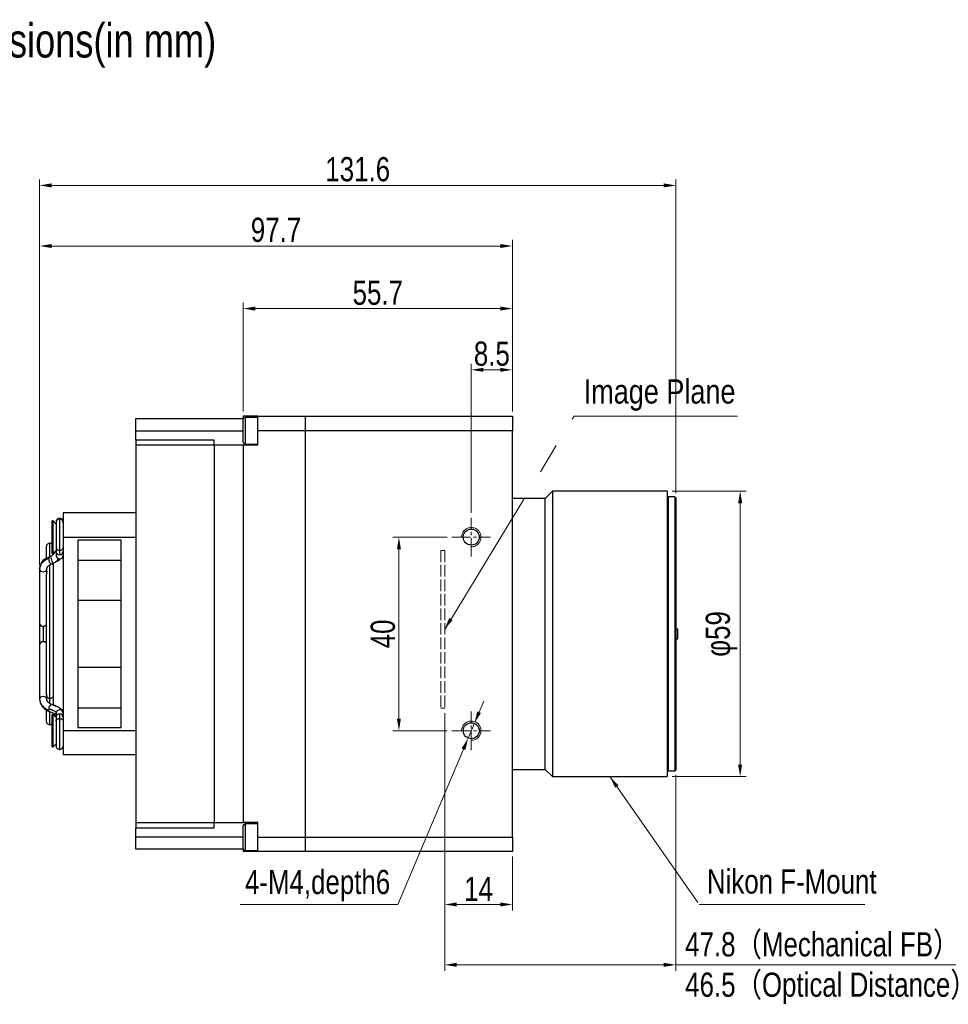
# Model space of a CAD drawing. Header units: millimetres. Extents: x 7401 to 7850, y 2911 to 3266.
# Tile 3 of 6: x 7557 to 7749, y 3063 to 3266. Entities that reach past the tile are written whole.
import ezdxf

# ---------------------------------------------------------------- set-up
doc = ezdxf.new("R2010")
doc.units = ezdxf.units.MM
for name, pattern in [('ACAD_ISO02W100', [15, 12, -3]), ('CENTER', [50.8, 31.75, -6.35, 6.35, -6.35]), ('CENTER2', [28.575, 19.05, -3.175, 3.175, -3.175])]:
    doc.linetypes.add(name, pattern=pattern)
for name, color, linetype, lineweight in [('粗实线', 7, 'Continuous', 30), ('细实线', 3, 'Continuous', 20), ('细点画线', 1, 'CENTER2', 20), ('细虚线', 2, 'ACAD_ISO02W100', 20)]:
    doc.layers.add(name, color=color, linetype=linetype, lineweight=lineweight)
doc.styles.add('iTek', font='txt', dxfattribs={"width": 0.8})
doc.dimstyles.new('iTek', dxfattribs={"dimtxt": 5, "dimasz": 2.5, "dimexe": 1.25, "dimexo": 1, "dimtad": 1, "dimtoh": 1, "dimdsep": 46, "dimtxsty": 'iTek', "dimcen": 2.5, "dimclrd": 256, "dimclre": 256, "dimclrt": 256, "dimazin": 2, "dimtfac": 1, "dimtmove": 0, "dimatfit": 3, "dimfxl": 1, "dimlwd": -1, "dimlwe": -1, "dimarcsym": 0})

# ---------------------------------------------------------------- blocks, each defined once
blk = doc.blocks.new('*D64')
at = {"layer": 'Defpoints', "color": 0, "linetype": 'CENTER'}
for p in [(7646.39, 3159.36), (7635.43, 3119.36), (7646.39, 3119.36)]:
    blk.add_point(p, dxfattribs=at)
at = {"layer": '细实线'}
for p, q in [((7645.39, 3159.36), (7634.18, 3159.36)), ((7635.43, 3156.86), (7635.43, 3121.86)), ((7645.39, 3119.36), (7634.18, 3119.36))]:
    blk.add_line(p, q, dxfattribs=at)
at = {"layer": '细实线', "linetype": 'CENTER'}
for points in [[(7635.01, 3156.86), (7635.84, 3156.86), (7635.43, 3159.36)], [(7635.01, 3121.86), (7635.84, 3121.86), (7635.43, 3119.36)]]:
    blk.add_solid(points, dxfattribs=at)
at = {"layer": '细实线', "linetype": 'CENTER', "insert": (7632.13, 3139.36), "char_height": 5, "attachment_point": 5, "rotation": 90, "style": 'iTek'}
blk.add_mtext('40', dxfattribs=at)
blk = doc.blocks.new('*D65')
at = {"layer": 'Defpoints', "color": 0, "linetype": 'CENTER'}
for p in [(7644.89, 3124), (7658.89, 3094.36), (7658.89, 3083.44)]:
    blk.add_point(p, dxfattribs=at)
at = {"layer": '细实线'}
for p, q in [((7644.89, 3123), (7644.89, 3082.19)), ((7658.89, 3093.36), (7658.89, 3082.19)), ((7647.39, 3083.44), (7656.39, 3083.44))]:
    blk.add_line(p, q, dxfattribs=at)
at = {"layer": '细实线', "linetype": 'CENTER'}
for points in [[(7647.39, 3083.86), (7647.39, 3083.02), (7644.89, 3083.44)], [(7656.39, 3083.86), (7656.39, 3083.02), (7658.89, 3083.44)]]:
    blk.add_solid(points, dxfattribs=at)
at = {"layer": '细实线', "linetype": 'CENTER', "insert": (7651.89, 3086.65), "char_height": 5, "attachment_point": 5, "style": 'iTek'}
blk.add_mtext('14', dxfattribs=at)
blk = doc.blocks.new('*D63')
at = {"layer": 'Defpoints', "color": 0, "linetype": 'CENTER'}
for p in [(7651.03, 3120.88), (7649.75, 3117.84)]:
    blk.add_point(p, dxfattribs=at)
at = {"layer": '细实线'}
for p, q in [((7652, 3123.18), (7652.97, 3125.48)), ((7651.03, 3120.88), (7649.75, 3117.84)), ((7635.23, 3083.44), (7648.77, 3115.53)), ((7602.62, 3083.44), (7635.23, 3083.44))]:
    blk.add_line(p, q, dxfattribs=at)
at = {"layer": '细实线', "linetype": 'CENTER'}
for points in [[(7651.62, 3123.34), (7652.38, 3123.02), (7651.03, 3120.88)], [(7648.39, 3115.7), (7649.16, 3115.37), (7649.75, 3117.84)]]:
    blk.add_solid(points, dxfattribs=at)
at = {"layer": '细实线', "linetype": 'CENTER', "insert": (7618.61, 3087.34), "char_height": 5, "attachment_point": 5, "style": 'iTek'}
blk.add_mtext('4-M4,depth6', dxfattribs=at)
blk = doc.blocks.new('*D66')
at = {"layer": 'Defpoints', "color": 0, "linetype": 'CENTER'}
for p in [(7658.89, 3193.94), (7658.89, 3184.36), (7650.39, 3163.36)]:
    blk.add_point(p, dxfattribs=at)
at = {"layer": '细实线'}
for p, q in [((7650.39, 3164.36), (7650.39, 3195.19)), ((7658.89, 3185.36), (7658.89, 3195.19)), ((7652.89, 3193.94), (7656.39, 3193.94))]:
    blk.add_line(p, q, dxfattribs=at)
at = {"layer": '细实线', "linetype": 'CENTER'}
for points in [[(7652.89, 3194.35), (7652.89, 3193.52), (7650.39, 3193.94)], [(7656.39, 3194.35), (7656.39, 3193.52), (7658.89, 3193.94)]]:
    blk.add_solid(points, dxfattribs=at)
at = {"layer": '细实线', "linetype": 'CENTER', "insert": (7654.64, 3197.25), "char_height": 5, "attachment_point": 5, "style": 'iTek'}
blk.add_mtext('8.5', dxfattribs=at)
blk = doc.blocks.new('*D67')
at = {"layer": 'Defpoints', "color": 0, "linetype": 'CENTER'}
for p in [(7644.89, 3124), (7692.69, 3111.23), (7692.69, 3070.97)]:
    blk.add_point(p, dxfattribs=at)
at = {"layer": '细实线'}
for p, q in [((7644.89, 3123), (7644.89, 3069.72)), ((7692.69, 3110.23), (7692.69, 3069.72)), ((7647.39, 3070.97), (7690.19, 3070.97)), ((7692.69, 3070.97), (7755.65, 3070.97))]:
    blk.add_line(p, q, dxfattribs=at)
at = {"layer": '细实线', "linetype": 'CENTER'}
for points in [[(7647.39, 3071.39), (7647.39, 3070.55), (7644.89, 3070.97)], [(7690.19, 3071.39), (7690.19, 3070.55), (7692.69, 3070.97)]]:
    blk.add_solid(points, dxfattribs=at)
blk = doc.blocks.new('*D68')
at = {"layer": 'Defpoints', "color": 0, "linetype": 'CENTER'}
for p in [(7690.9, 3168.86), (7705.97, 3168.86), (7690.9, 3109.86)]:
    blk.add_point(p, dxfattribs=at)
at = {"layer": '细实线'}
for p, q in [((7691.9, 3168.86), (7707.22, 3168.86)), ((7705.97, 3112.36), (7705.97, 3166.36)), ((7691.9, 3109.86), (7707.22, 3109.86))]:
    blk.add_line(p, q, dxfattribs=at)
at = {"layer": '细实线', "linetype": 'CENTER'}
for points in [[(7705.55, 3166.36), (7706.38, 3166.36), (7705.97, 3168.86)], [(7705.55, 3112.36), (7706.38, 3112.36), (7705.97, 3109.86)]]:
    blk.add_solid(points, dxfattribs=at)
at = {"layer": '细实线', "linetype": 'CENTER', "insert": (7702.11, 3139.36), "char_height": 5, "attachment_point": 5, "rotation": 90, "style": 'iTek'}
blk.add_mtext('φ59', dxfattribs=at)
blk = doc.blocks.new('*D69')
at = {"layer": 'Defpoints', "color": 0, "linetype": 'CENTER'}
for p in [(7658.89, 3206.6), (7603.24, 3184.36), (7658.89, 3184.36)]:
    blk.add_point(p, dxfattribs=at)
at = {"layer": '细实线'}
for p, q in [((7603.24, 3185.36), (7603.24, 3207.85)), ((7658.89, 3185.36), (7658.89, 3207.85)), ((7605.74, 3206.6), (7656.39, 3206.6))]:
    blk.add_line(p, q, dxfattribs=at)
at = {"layer": '细实线', "linetype": 'CENTER'}
for points in [[(7605.74, 3207.01), (7605.74, 3206.18), (7603.24, 3206.6)], [(7656.39, 3207.01), (7656.39, 3206.18), (7658.89, 3206.6)]]:
    blk.add_solid(points, dxfattribs=at)
at = {"layer": '细实线', "linetype": 'CENTER', "insert": (7631.06, 3209.85), "char_height": 5, "attachment_point": 5, "style": 'iTek'}
blk.add_mtext('55.7', dxfattribs=at)
blk = doc.blocks.new('*D70')
at = {"layer": 'Defpoints', "color": 0, "linetype": 'CENTER'}
for p in [(7561.15, 3219.53), (7658.89, 3184.36), (7561.15, 3152.62)]:
    blk.add_point(p, dxfattribs=at)
at = {"layer": '细实线'}
for p, q in [((7561.15, 3153.62), (7561.15, 3220.78)), ((7656.39, 3219.53), (7563.65, 3219.53)), ((7658.89, 3185.36), (7658.89, 3220.78))]:
    blk.add_line(p, q, dxfattribs=at)
at = {"layer": '细实线', "linetype": 'CENTER'}
for points in [[(7563.65, 3219.95), (7563.65, 3219.12), (7561.15, 3219.53)], [(7656.39, 3219.95), (7656.39, 3219.12), (7658.89, 3219.53)]]:
    blk.add_solid(points, dxfattribs=at)
at = {"layer": '细实线', "linetype": 'CENTER', "insert": (7610.02, 3222.85), "char_height": 5, "attachment_point": 5, "style": 'iTek'}
blk.add_mtext('97.7', dxfattribs=at)
blk = doc.blocks.new('*D71')
at = {"layer": 'Defpoints', "color": 0, "linetype": 'CENTER'}
for p in [(7692.69, 3232.05), (7692.69, 3167.48), (7561.14, 3152.72)]:
    blk.add_point(p, dxfattribs=at)
at = {"layer": '细实线'}
for p, q in [((7561.14, 3153.72), (7561.14, 3233.3)), ((7563.64, 3232.05), (7690.19, 3232.05)), ((7692.69, 3168.48), (7692.69, 3233.3))]:
    blk.add_line(p, q, dxfattribs=at)
at = {"layer": '细实线', "linetype": 'CENTER'}
for points in [[(7563.64, 3232.47), (7563.64, 3231.63), (7561.14, 3232.05)], [(7690.19, 3232.47), (7690.19, 3231.63), (7692.69, 3232.05)]]:
    blk.add_solid(points, dxfattribs=at)
at = {"layer": '细实线', "linetype": 'CENTER', "insert": (7626.91, 3235.37), "char_height": 5, "attachment_point": 5, "style": 'iTek'}
blk.add_mtext('131.6', dxfattribs=at)

msp = doc.modelspace()

# ---------------------------------------------------------------- linework, layer by layer
at = {"layer": '粗实线'}
for p, q in [((7581.037, 3183.858), (7603.237, 3183.858)), ((7581.037, 3181.358), (7581.037, 3183.858)), ((7603.237, 3184.358), (7603.237, 3183.858)), ((7606.237, 3184.358), (7603.237, 3184.358)), ((7603.237, 3178.983), (7603.237, 3183.733)), ((7606.237, 3184.108), (7603.612, 3184.108)), ((7603.612, 3184.108), (7603.612, 3178.608)), ((7606.237, 3181.358), (7606.237, 3184.358)), ((7606.237, 3184.358), (7616.037, 3184.358)), ((7616.037, 3184.358), (7616.037, 3181.358)), ((7616.037, 3184.358), (7658.887, 3184.358)), ((7658.887, 3184.358), (7658.887, 3181.358)), ((7581.037, 3179.431), (7581.037, 3181.358)), ((7581.037, 3181.358), (7603.237, 3181.358)), ((7616.037, 3181.358), (7606.237, 3181.358)), ((7606.237, 3178.358), (7606.237, 3181.358)), ((7616.037, 3181.358), (7616.037, 3097.358)), ((7658.887, 3181.358), (7616.037, 3181.358)), ((7658.887, 3097.358), (7658.887, 3181.358)), ((7597.237, 3179.431), (7581.037, 3179.431)), ((7581.037, 3179.431), (7581.037, 3178.358)), ((7597.237, 3178.358), (7597.237, 3179.431)), ((7581.037, 3178.358), (7581.037, 3161.537)), ((7597.237, 3178.358), (7581.037, 3178.358)), ((7597.237, 3178.358), (7597.237, 3100.358)), ((7603.237, 3178.358), (7597.237, 3178.358)), ((7603.237, 3178.358), (7603.237, 3100.358)), ((7606.237, 3178.358), (7603.237, 3178.358)), ((7603.612, 3178.608), (7606.237, 3178.608)), ((7667.187, 3168.858), (7665.687, 3167.358)), ((7690.897, 3168.858), (7667.187, 3168.858)), ((7667.187, 3168.858), (7667.187, 3109.858)), ((7690.897, 3168.858), (7690.897, 3109.858)), ((7665.687, 3167.358), (7658.887, 3167.358)), ((7665.687, 3111.358), (7665.687, 3167.358)), ((7691.097, 3167.683), (7690.897, 3167.483)), ((7692.487, 3167.683), (7691.097, 3167.683)), ((7691.097, 3167.683), (7691.097, 3111.033)), ((7692.687, 3167.483), (7692.487, 3167.683)), ((7692.487, 3167.683), (7692.487, 3111.033)), ((7692.687, 3167.483), (7692.687, 3111.233)), ((7563.937, 3162.708), (7563.737, 3162.708)), ((7563.737, 3162.434), (7563.737, 3162.708)), ((7563.737, 3156.008), (7563.737, 3162.434)), ((7564.587, 3162.057), (7563.937, 3162.708)), ((7563.937, 3162.434), (7563.937, 3162.708)), ((7563.937, 3156.008), (7563.937, 3162.434)), ((7565.287, 3163.08), (7565.287, 3156.668)), ((7581.037, 3164.358), (7566.037, 3164.358)), ((7566.037, 3164.358), (7566.037, 3159.358)), ((7564.537, 3162.33), (7564.537, 3157.202)), ((7581.037, 3161.537), (7581.037, 3159.358)), ((7566.037, 3159.358), (7581.037, 3159.358)), ((7566.037, 3159.358), (7566.037, 3119.358)), ((7578.037, 3158.701), (7569.037, 3158.701)), ((7569.037, 3158.701), (7569.037, 3120.014)), ((7578.037, 3120.014), (7578.037, 3158.701)), ((7581.037, 3159.358), (7581.037, 3119.358)), ((7562.537, 3157.358), (7562.537, 3154.957)), ((7563.287, 3155.316), (7563.287, 3158.108)), ((7563.937, 3156.008), (7564.537, 3156.608)), ((7564.395, 3156.465), (7564.137, 3155.973)), ((7564.537, 3156.429), (7564.537, 3155.614)), ((7563.099, 3155.267), (7563.052, 3155.24)), ((7563.737, 3156.008), (7563.937, 3156.008)), ((7564.037, 3155.979), (7564.037, 3156.108)), ((7569.037, 3154.623), (7578.037, 3154.623)), ((7561.137, 3152.821), (7561.15, 3152.919)), ((7561.137, 3152.821), (7561.137, 3152.717)), ((7561.137, 3152.717), (7561.137, 3141.471)), ((7561.175, 3153.093), (7561.15, 3152.618)), ((7562.637, 3152.3), (7562.637, 3152.717)), ((7563.287, 3126.048), (7563.287, 3153.684)), ((7564.037, 3126.581), (7564.037, 3154.023)), ((7562.537, 3151.774), (7562.537, 3126.844)), ((7569.037, 3146.308), (7578.037, 3146.308)), ((7561.887, 3140.938), (7561.887, 3137.756)), ((7693.107, 3140.358), (7692.687, 3140.358)), ((7693.107, 3139.358), (7693.107, 3140.358)), ((7692.687, 3138.358), (7693.107, 3138.358)), ((7693.107, 3138.358), (7693.107, 3139.358)), ((7561.137, 3137.244), (7561.137, 3137.228)), ((7561.137, 3137.228), (7561.137, 3125.894)), ((7578.037, 3132.407), (7569.037, 3132.407)), ((7562.637, 3125.894), (7562.637, 3126.315)), ((7563.287, 3124.953), (7563.287, 3126.048)), ((7564.037, 3124.589), (7564.037, 3126.581)), ((7564.054, 3124.526), (7564.037, 3124.679)), ((7564.04, 3124.634), (7564.507, 3124.421)), ((7569.037, 3124.092), (7578.037, 3124.092)), ((7562.537, 3123.609), (7562.537, 3121.358)), ((7563.287, 3120.608), (7563.287, 3123.263)), ((7563.937, 3122.708), (7563.737, 3122.708)), ((7563.737, 3116.008), (7563.737, 3122.708)), ((7564.584, 3122.06), (7563.937, 3122.708)), ((7563.937, 3116.008), (7563.937, 3122.708)), ((7564.037, 3122.608), (7564.037, 3122.945)), ((7564.137, 3122.742), (7564.395, 3122.25)), ((7564.537, 3122.924), (7564.551, 3123.065)), ((7564.537, 3122.924), (7564.537, 3122.125)), ((7565.287, 3121.871), (7565.287, 3115.48)), ((7566.034, 3122.981), (7566.037, 3122.924)), ((7564.537, 3121.343), (7564.537, 3116.23)), ((7569.037, 3120.014), (7578.037, 3120.014)), ((7581.037, 3119.358), (7566.037, 3119.358)), ((7566.037, 3119.358), (7566.037, 3114.358)), ((7581.037, 3119.358), (7581.037, 3117.178)), ((7563.737, 3116.008), (7563.937, 3116.008)), ((7563.937, 3116.008), (7564.537, 3116.608)), ((7581.037, 3117.178), (7581.037, 3100.358)), ((7581.037, 3114.358), (7566.037, 3114.358)), ((7658.887, 3111.358), (7665.687, 3111.358)), ((7665.687, 3111.358), (7667.187, 3109.858)), ((7667.187, 3109.858), (7690.897, 3109.858)), ((7690.897, 3111.233), (7691.097, 3111.033)), ((7691.097, 3111.033), (7692.487, 3111.033)), ((7692.487, 3111.033), (7692.687, 3111.233)), ((7581.037, 3100.358), (7597.237, 3100.358)), ((7581.037, 3100.358), (7581.037, 3099.284)), ((7581.037, 3097.358), (7581.037, 3099.284)), ((7581.037, 3099.284), (7597.237, 3099.284)), ((7597.237, 3100.358), (7603.237, 3100.358)), ((7597.237, 3099.284), (7597.237, 3100.358)), ((7606.237, 3100.358), (7603.237, 3100.358)), ((7603.237, 3094.983), (7603.237, 3099.733)), ((7606.237, 3100.108), (7603.612, 3100.108)), ((7603.612, 3100.108), (7603.612, 3094.608)), ((7606.237, 3097.358), (7606.237, 3100.358)), ((7581.037, 3094.858), (7581.037, 3097.358)), ((7603.237, 3097.358), (7581.037, 3097.358)), ((7606.237, 3097.358), (7616.037, 3097.358)), ((7606.237, 3094.358), (7606.237, 3097.358)), ((7616.037, 3097.358), (7616.037, 3094.358)), ((7616.037, 3097.358), (7658.887, 3097.358)), ((7658.887, 3097.358), (7658.887, 3094.358)), ((7603.237, 3094.858), (7581.037, 3094.858)), ((7603.237, 3094.858), (7603.237, 3094.358)), ((7606.237, 3094.358), (7603.237, 3094.358)), ((7603.612, 3094.608), (7606.237, 3094.608)), ((7616.037, 3094.358), (7606.237, 3094.358)), ((7658.887, 3094.358), (7616.037, 3094.358))]:
    msp.add_line(p, q, dxfattribs=at)
at = {"layer": '粗实线', "flags": 128}
for points in [[(7563.498, 3155.17), (7563.519, 3154.929), (7563.58, 3154.65), (7563.67, 3154.376), (7563.776, 3154.147), (7563.882, 3154), (7563.972, 3153.956), (7564.032, 3154.022), (7564.044, 3154.068)], [(7561.137, 3152.717), (7561.194, 3152.513), (7561.356, 3152.34), (7561.6, 3152.225), (7561.887, 3152.184), (7562.174, 3152.225), (7562.417, 3152.34), (7562.58, 3152.513), (7562.637, 3152.717)], [(7562.637, 3125.894), (7562.58, 3126.097), (7562.417, 3126.268), (7562.174, 3126.383), (7561.887, 3126.423), (7561.6, 3126.383), (7561.356, 3126.268), (7561.194, 3126.097), (7561.137, 3125.894)], [(7563.052, 3123.913), (7563.014, 3123.652), (7563.018, 3123.453), (7563.062, 3123.345), (7563.082, 3123.333)]]:
    msp.add_lwpolyline(points, dxfattribs=at)
at = {"layer": '粗实线'}
for centre in [(7650.387, 3159.358), (7650.387, 3119.358)]:
    msp.add_circle(centre, 1.65, dxfattribs=at)
for centre, radius, start, end in [((7603.612, 3183.733), 0.375, 90, 180), ((7603.612, 3178.983), 0.375, 180, 270), ((7565.273, 3156.44), 0.736, 180.39384, 271.10491), ((7565.303, 3156.438), 0.734, 268.73267, 359.3604), ((7564.453, 3154.883), 1.446, 165.70292, 227.44533), ((7565.275, 3155.627), 0.738, 180.98021, 270.94714), ((7565.299, 3155.627), 0.738, 269.0526, 359.02061), ((7561.794, 3141.602), 0.67, 191.28127, 277.98132), ((7561.927, 3141.765), 0.828, 267.21196, 317.41763), ((7561.792, 3137.094), 0.669, 81.88346, 168.43569), ((7561.928, 3136.926), 0.831, 42.85963, 92.82166), ((7564.185, 3123.879), 1.134, 127.71585, 178.28985), ((7565.312, 3123.095), 0.724, 0.47684, 65.88719), ((7565.27, 3122.116), 0.733, 88.65556, 179.31813), ((7565.286, 3122.899), 0.753, 6.20003, 167.26934), ((7565.302, 3122.113), 0.735, 0.44564, 91.17134), ((7603.612, 3099.733), 0.375, 90, 180), ((7603.612, 3094.983), 0.375, 180, 270)]:
    msp.add_arc(centre, radius, start, end, dxfattribs=at)
for points, knots in [([(7565.362, 3163.231), (7565.261, 3163.23), (7565.051, 3163.228), (7564.768, 3163.051), (7564.576, 3162.819), (7564.527, 3162.402), (7564.539, 3162.499), (7564.536, 3162.425), (7564.537, 3162.378), (7564.537, 3162.338), (7564.537, 3162.33)], [0, 0, 0, 0, 0.1342126, 0.2810519, 0.427893, 0.5621086, 0.6957507, 0.8293928, 0.9630346, 1, 1, 1, 1]), ([(7565.362, 3163.076), (7565.261, 3163.075), (7565.051, 3163.071), (7564.769, 3162.903), (7564.573, 3162.639), (7564.548, 3162.43), (7564.537, 3162.33)], [0, 0, 0, 0, 0.2387668, 0.4999951, 0.761228, 1, 1, 1, 1]), ([(7566.037, 3162.485), (7566.025, 3162.585), (7566.001, 3162.794), (7565.805, 3163.058), (7565.523, 3163.226), (7565.312, 3163.23), (7565.212, 3163.231)], [0, 0, 0, 0, 0.2387711, 0.4999996, 0.7612284, 1, 1, 1, 1]), ([(7566.037, 3162.33), (7566.025, 3162.43), (7566.001, 3162.639), (7565.805, 3162.903), (7565.523, 3163.071), (7565.312, 3163.075), (7565.212, 3163.076)], [0, 0, 0, 0, 0.2387714, 0.5000002, 0.7612278, 1, 1, 1, 1]), ([(7563.362, 3158.104), (7563.261, 3158.102), (7563.051, 3158.099), (7562.769, 3157.93), (7562.573, 3157.666), (7562.548, 3157.457), (7562.537, 3157.358)], [0, 0, 0, 0, 0.2387724, 0.5000018, 0.7612297, 1, 1, 1, 1]), ([(7563.052, 3155.24), (7563.256, 3155.319), (7563.674, 3155.48), (7564.149, 3155.918), (7564.317, 3156.294), (7564.392, 3156.463)], [0, 0, 0, 0, 0.3443362, 0.7060321, 1, 1, 1, 1]), ([(7563.737, 3157.944), (7563.663, 3157.996), (7563.506, 3158.105), (7563.314, 3158.104), (7563.212, 3158.104)], [0, 0, 0, 0, 0.4703899, 1, 1, 1, 1]), ([(7564.541, 3157.217), (7564.54, 3157.211), (7564.517, 3157.137), (7564.588, 3156.981), (7564.757, 3156.802), (7565.015, 3156.688), (7565.198, 3156.675), (7565.287, 3156.668)], [0, 0, 0, 0, 0.019427, 0.2682691, 0.5405213, 0.778201, 1, 1, 1, 1]), ([(7564.537, 3157.2), (7564.537, 3157.028), (7564.537, 3156.682), (7564.537, 3156.513), (7564.537, 3156.429)], [0, 0, 0, 0, 0.4999991, 1, 1, 1, 1]), ([(7565.287, 3156.668), (7565.375, 3156.675), (7565.559, 3156.688), (7565.816, 3156.802), (7565.985, 3156.98), (7566.056, 3157.134), (7566.035, 3157.206), (7566.035, 3157.208)], [0, 0, 0, 0, 0.224045, 0.4641436, 0.7391567, 0.9905256, 1, 1, 1, 1]), ([(7565.287, 3156.668), (7565.287, 3156.428), (7565.287, 3155.999), (7565.287, 3155.794), (7565.287, 3155.704)], [0, 0, 0, 0, 0.56, 1, 1, 1, 1]), ([(7562.537, 3155.04), (7562.362, 3154.931), (7561.872, 3154.629), (7561.314, 3153.898), (7561.206, 3153.253), (7561.15, 3152.918)], [0, 0, 0, 0, 0.2111629, 0.5899146, 1, 1, 1, 1]), ([(7563.017, 3155.188), (7562.951, 3155.164), (7562.598, 3155.035), (7562.044, 3154.629), (7561.423, 3153.953), (7561.259, 3153.384), (7561.175, 3153.093)], [0, 0, 0, 0, 0.06620576, 0.3544776, 0.67012152, 1, 1, 1, 1]), ([(7561.207, 3153.054), (7561.227, 3153.196), (7561.286, 3153.605), (7561.746, 3154.218), (7562.501, 3154.82), (7563.171, 3155.055), (7563.498, 3155.17)], [0, 0, 0, 0, 0.1520737, 0.4389271, 0.7257789, 1, 1, 1, 1]), ([(7564.137, 3155.973), (7563.99, 3155.812), (7563.704, 3155.495), (7563.299, 3155.342), (7563.101, 3155.267)], [0, 0, 0, 0, 0.5102953, 1, 1, 1, 1]), ([(7563.883, 3154.003), (7564.093, 3154.081), (7564.584, 3154.264), (7564.93, 3154.654), (7565.129, 3154.877)], [0, 0, 0, 0, 0.4269863, 1, 1, 1, 1]), ([(7564.482, 3154.283), (7564.492, 3154.288), (7564.762, 3154.409), (7564.949, 3154.647), (7565.129, 3154.877)], [0, 0, 0, 0, 0.0355925, 1, 1, 1, 1]), ([(7564.502, 3154.29), (7564.514, 3154.294), (7564.869, 3154.417), (7565.27, 3154.636), (7565.51, 3154.888), (7565.579, 3154.96)], [0, 0, 0, 0, 0.0241055, 0.7184912, 1, 1, 1, 1]), ([(7562.637, 3152.3), (7562.635, 3152.268), (7562.631, 3152.205), (7562.602, 3152.088), (7562.569, 3151.968), (7562.543, 3151.856), (7562.533, 3151.769), (7562.54, 3151.736), (7562.543, 3151.724)], [0, 0, 0, 0, 0.1812283, 0.3625133, 0.5421988, 0.7219238, 0.9055013, 1, 1, 1, 1]), ([(7562.624, 3152.618), (7562.638, 3152.77), (7562.667, 3153.067), (7562.997, 3153.47), (7563.443, 3153.776), (7563.809, 3153.9), (7563.979, 3153.958)], [0, 0, 0, 0, 0.2796816, 0.5482932, 0.7912979, 1, 1, 1, 1]), ([(7561.137, 3141.471), (7561.137, 3141.176), (7561.137, 3140.724), (7561.137, 3139.966), (7561.137, 3139.353), (7561.137, 3138.739), (7561.137, 3137.98), (7561.137, 3137.524), (7561.137, 3137.228)], [0, 0, 0, 0, 0.2394568, 0.3683605, 0.4999999, 0.6316391, 0.7605429, 1, 1, 1, 1]), ([(7561.137, 3125.894), (7561.167, 3125.636), (7561.229, 3125.106), (7561.744, 3124.384), (7562.364, 3123.864), (7562.858, 3123.679), (7563.014, 3123.621)], [0, 0, 0, 0, 0.2794657, 0.5718048, 0.8641427, 1, 1, 1, 1]), ([(7562.541, 3126.874), (7562.539, 3126.862), (7562.534, 3126.826), (7562.547, 3126.736), (7562.576, 3126.619), (7562.61, 3126.498), (7562.633, 3126.393), (7562.636, 3126.338), (7562.637, 3126.315)], [0, 0, 0, 0, 0.0905342, 0.2821684, 0.47644979, 0.66736208, 0.85463927, 1, 1, 1, 1]), ([(7563.98, 3124.638), (7563.815, 3124.694), (7563.454, 3124.817), (7563.007, 3125.122), (7562.67, 3125.53), (7562.639, 3125.836), (7562.624, 3125.992)], [0, 0, 0, 0, 0.2037551, 0.4450423, 0.7154883, 1, 1, 1, 1]), ([(7562.637, 3126.315), (7562.682, 3126.269), (7562.782, 3126.169), (7563.015, 3126.068), (7563.198, 3126.055), (7563.287, 3126.048)], [0, 0, 0, 0, 0.29893523, 0.66159169, 1, 1, 1, 1]), ([(7563.287, 3126.048), (7563.375, 3126.055), (7563.559, 3126.068), (7563.816, 3126.182), (7563.988, 3126.361), (7564.057, 3126.526), (7564.03, 3126.608), (7564.025, 3126.622)], [0, 0, 0, 0, 0.2152732, 0.445965, 0.7102034, 0.9517242, 1, 1, 1, 1]), ([(7561.175, 3125.515), (7561.262, 3125.218), (7561.43, 3124.642), (7562.054, 3123.952), (7562.781, 3123.463), (7563.321, 3123.28), (7563.572, 3123.195)], [0, 0, 0, 0, 0.2829673, 0.5503247, 0.7908994, 1, 1, 1, 1]), ([(7563.052, 3123.913), (7563.257, 3123.85), (7563.678, 3123.719), (7564.165, 3123.489), (7564.491, 3123.259), (7564.532, 3123.129), (7564.551, 3123.065)], [0, 0, 0, 0, 0.2438525, 0.4999993, 0.7561472, 1, 1, 1, 1]), ([(7566.035, 3122.98), (7566.003, 3123.132), (7565.93, 3123.48), (7565.465, 3123.928), (7564.795, 3124.336), (7564.18, 3124.538), (7563.933, 3124.619)], [0, 0, 0, 0, 0.2075727, 0.4736158, 0.7889714, 1, 1, 1, 1]), ([(7564.507, 3124.421), (7564.5, 3124.427), (7564.376, 3124.546), (7564.202, 3124.595), (7564.039, 3124.642)], [0, 0, 0, 0, 0.0547796, 1, 1, 1, 1]), ([(7563.084, 3123.333), (7563.234, 3123.288), (7563.53, 3123.2), (7563.897, 3123.065), (7564.184, 3122.942), (7564.429, 3122.831), (7564.538, 3122.749), (7564.538, 3122.786), (7564.538, 3122.788)], [0, 0, 0, 0, 0.1873143, 0.3695248, 0.5428119, 0.7043602, 0.98629, 1, 1, 1, 1]), ([(7564.037, 3122.835), (7564.072, 3122.804), (7564.245, 3122.652), (7564.327, 3122.43), (7564.392, 3122.252)], [0, 0, 0, 0, 0.20115403, 1, 1, 1, 1]), ([(7564.538, 3121.338), (7564.538, 3121.34), (7564.517, 3121.41), (7564.588, 3121.561), (7564.757, 3121.738), (7565.015, 3121.851), (7565.198, 3121.865), (7565.287, 3121.871)], [0, 0, 0, 0, 0.0059174, 0.2581884, 0.5341906, 0.7751449, 1, 1, 1, 1]), ([(7564.537, 3122.125), (7564.537, 3122.038), (7564.537, 3121.866), (7564.537, 3121.517), (7564.537, 3121.343)], [0, 0, 0, 0, 0.499999, 1, 1, 1, 1]), ([(7565.287, 3122.848), (7565.287, 3122.725), (7565.287, 3122.504), (7565.287, 3122.064), (7565.287, 3121.871)], [0, 0, 0, 0, 0.56, 1, 1, 1, 1]), ([(7565.287, 3121.871), (7565.375, 3121.865), (7565.559, 3121.851), (7565.816, 3121.738), (7565.986, 3121.561), (7566.056, 3121.405), (7566.033, 3121.331), (7566.031, 3121.324)], [0, 0, 0, 0, 0.2211513, 0.4581485, 0.7296083, 0.9777308, 1, 1, 1, 1]), ([(7562.537, 3121.358), (7562.548, 3121.258), (7562.573, 3121.049), (7562.769, 3120.785), (7563.051, 3120.616), (7563.261, 3120.613), (7563.362, 3120.611)], [0, 0, 0, 0, 0.2387703, 0.4999992, 0.7612279, 1, 1, 1, 1]), ([(7563.212, 3120.611), (7563.314, 3120.611), (7563.506, 3120.61), (7563.663, 3120.719), (7563.737, 3120.771)], [0, 0, 0, 0, 0.5296097, 1, 1, 1, 1]), ([(7564.537, 3116.23), (7564.548, 3116.13), (7564.573, 3115.921), (7564.769, 3115.657), (7565.051, 3115.489), (7565.261, 3115.485), (7565.362, 3115.484)], [0, 0, 0, 0, 0.2387714, 0.5000038, 0.7612332, 1, 1, 1, 1]), ([(7565.212, 3115.484), (7565.312, 3115.485), (7565.523, 3115.489), (7565.805, 3115.657), (7566.001, 3115.921), (7566.025, 3116.13), (7566.037, 3116.23)], [0, 0, 0, 0, 0.2387721, 0.5000009, 0.7612292, 1, 1, 1, 1])]:
    msp.add_open_spline(points, degree=3, knots=knots, dxfattribs=at)
at = {"layer": '细实线', "linetype": 'CENTER'}
for centre in [(7650.387, 3159.358), (7650.387, 3119.358)]:
    msp.add_arc(centre, 2, 270, 180, dxfattribs=at)
at = {"layer": '细点画线', "ltscale": 0.2}
for p, q in [((7650.387, 3155.358), (7650.387, 3163.358)), ((7646.387, 3159.358), (7654.387, 3159.358)), ((7650.387, 3115.358), (7650.387, 3123.358)), ((7646.387, 3119.358), (7654.387, 3119.358))]:
    msp.add_line(p, q, dxfattribs=at)
at = {"layer": '细虚线', "ltscale": 0.2}
for p, q in [((7644.887, 3156.612), (7644.127, 3156.612)), ((7644.127, 3156.612), (7644.127, 3124.001)), ((7644.887, 3156.612), (7644.887, 3124.001)), ((7644.887, 3124.001), (7644.127, 3124.001))]:
    msp.add_line(p, q, dxfattribs=at)

# ---------------------------------------------------------------- texts
at = {"layer": '细实线', "linetype": 'CENTER', "insert": (7407.472, 3265.493), "char_height": 7, "width": 248.93938, "attachment_point": 1, "style": 'iTek'}
msp.add_mtext('{\\C0;TS50M2CL-15M Camera Mechanical Dimensions(in mm)}', dxfattribs=at)
at = {"layer": '细实线', "linetype": 'CENTER', "char_height": 5, "attachment_point": 1, "style": 'iTek'}
for s, insert in [('{\\fArial|b0|i0|c0|p34;Image Plane}', (7673.633, 3191.967)), ('Nikon F-Mount', (7699.102, 3090.694))]:
    msp.add_mtext(s, dxfattribs=dict(at, insert=insert))
at = {"layer": '细实线', "lineweight": 30, "insert": (7694.61, 3077.703), "char_height": 5, "width": 86.96963, "attachment_point": 1, "style": 'iTek'}
msp.add_mtext('47.8（Mechanical FB）\\P46.5（Optical Distance）', dxfattribs=at)

# ---------------------------------------------------------------- dimensions: what is measured, and where the dimension line sits
at = {"layer": '细实线', "color": 1, "linetype": 'CENTER'}
for base, p1, p2, picture, middle in [((7692.686771, 3232.049909), (7561.136768, 3152.716682), (7692.686771, 3167.482504), '*D71', (7626.91177, 3235.371733)), ((7561.15, 3219.533), (7658.887, 3184.358), (7561.15, 3152.618), '*D70', (7610.018, 3222.848)), ((7658.886769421, 3206.597345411), (7603.236769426, 3184.357502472), (7658.886769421, 3184.357502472), '*D69', (7631.061769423, 3209.850107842))]:
    dim = msp.add_linear_dim(base=base, p1=p1, p2=p2, dimstyle='iTek', override={"dimdec": 1}, dxfattribs=at)
    dim.commit()
    dim.dimension.update_dxf_attribs({"geometry": picture, "text_midpoint": middle})
dim = msp.add_linear_dim(base=(7658.887, 3193.937), p1=(7650.387, 3163.358), p2=(7658.887, 3184.358), dimstyle='iTek', dxfattribs=at)
dim.commit()
dim.dimension.update_dxf_attribs({"geometry": '*D66', "text_midpoint": (7654.637, 3193.937), "dimtype": 160})
for base, p1, p2, override, picture, middle in [((7705.965, 3168.858), (7690.897, 3109.858), (7690.897, 3168.858), {"dimpost": 'φ<>'}, '*D68', (7702.108, 3139.358)), ((7635.428, 3119.358), (7646.387, 3159.358), (7646.387, 3119.358), {"dimscale": 1}, '*D64', (7632.134, 3139.358))]:
    dim = msp.add_linear_dim(base=base, p1=p1, p2=p2, angle=90, dimstyle='iTek', override=override, dxfattribs=at)
    dim.commit()
    dim.dimension.update_dxf_attribs({"geometry": picture, "text_midpoint": middle})
dim = msp.add_diameter_dim_2p(p1=(7651.028, 3120.878), p2=(7649.745, 3117.837), text='4-M4,depth6', dimstyle='iTek', override={"dimscale": 1, "dimtxt": 5}, dxfattribs=at)
dim.commit()
dim.dimension.update_dxf_attribs({"geometry": '*D63', "text_midpoint": (7618.612, 3083.441), "dimtype": 163})
dim = msp.add_linear_dim(base=(7658.887, 3083.441), p1=(7644.887, 3124.001), p2=(7658.887, 3094.358), dimstyle='iTek', dxfattribs=at)
dim.commit()
dim.dimension.update_dxf_attribs({"geometry": '*D65', "text_midpoint": (7651.887, 3086.649)})
dim = msp.add_linear_dim(base=(7692.687, 3070.969), p1=(7644.887, 3124.001), p2=(7692.687, 3111.233), text=' ', dimstyle='iTek', dxfattribs=at)
dim.commit()
dim.dimension.update_dxf_attribs({"geometry": '*D67', "text_midpoint": (7755.026, 3070.969), "dimtype": 160})

# ---------------------------------------------------------------- leaders
at = {"layer": '细实线', "color": 1, "linetype": 'CENTER', "annotation_type": 0, "has_hookline": 1, "hookline_direction": 0}
for points, text_width in [([(7644.887, 3140.306), (7671.646, 3184.358), (7674.146, 3184.358)], 30.622), ([(7679.042, 3109.858), (7697.499, 3083.441), (7699.999, 3083.441)], 37.083)]:
    msp.add_leader(points, dimstyle='iTek', override={"dimgap": 0.625, "dimtad": 1}, dxfattribs=dict(at, text_width=text_width))

doc.saveas('drawing.dxf')
